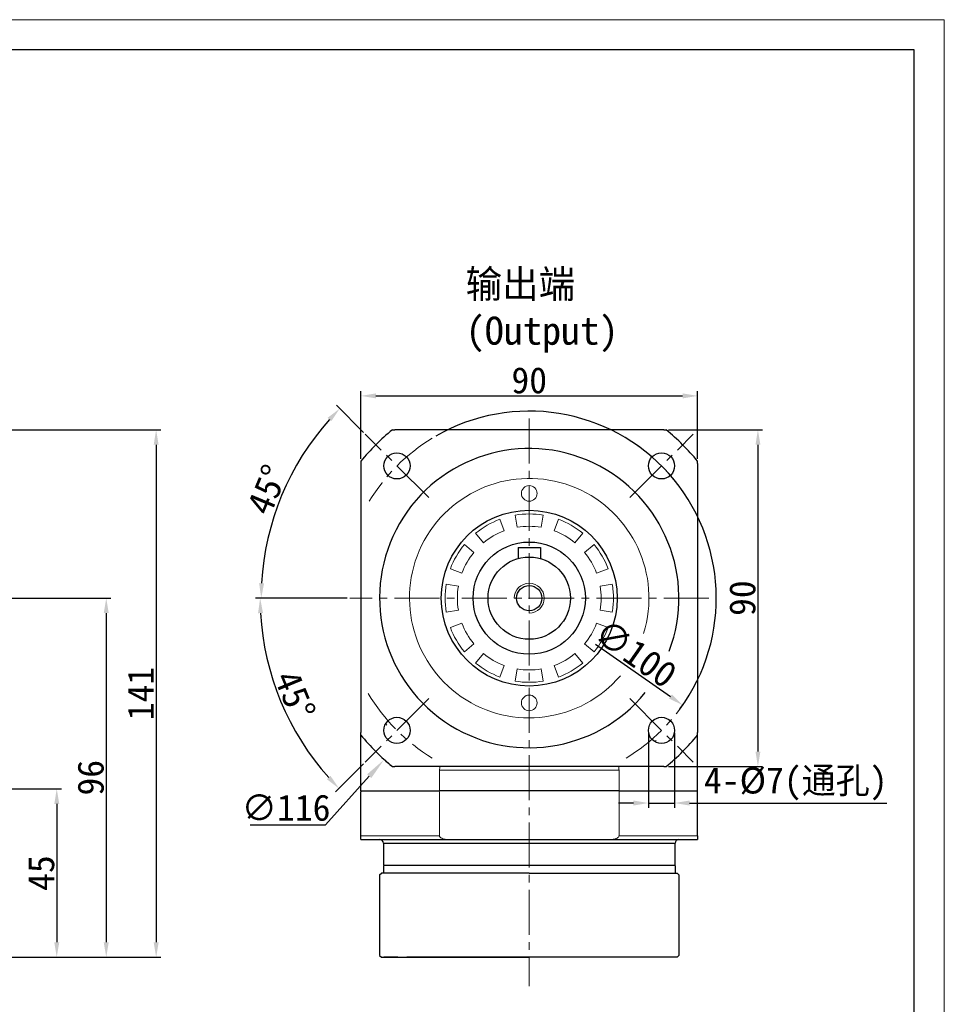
# Model space of a CAD drawing. Header units: millimetres. Extents: x 7856 to 8549, y -46 to 435.
# Tile 12 of 12: x 8301 to 8549, y 172 to 435. Entities that reach past the tile are written whole.
import ezdxf

# ---------------------------------------------------------------- set-up
doc = ezdxf.new("R2010")
doc.units = ezdxf.units.MM
doc.header["$PDSIZE"] = -5
doc.linetypes.add('点画线', pattern=[18, 12, -2, 2, -2])
doc.layers.get('0').update_dxf_attribs({"lineweight": 18})
doc.layers.get('Defpoints').update_dxf_attribs({"lineweight": 18})
for name, color, linetype, lineweight in [('7中心线层', 7, '点画线', 18), ('图框_外框线', 7, 'Continuous', 18), ('尺寸线', 7, 'Continuous', 25), ('尺寸线层', 3, 'Continuous', 18), ('标注线', 7, 'Continuous', 18), ('粗实线', 7, 'Continuous', 40)]:
    doc.layers.add(name, color=color, linetype=linetype, lineweight=lineweight)
doc.styles.add('工程字', font='txt')
doc.dimstyles.new('DIMSTYLE_17', dxfattribs={"dimtxt": 8, "dimasz": 12, "dimexe": 0.18, "dimexo": 0.0625, "dimgap": 0.09, "dimtad": 1, "dimtih": 1, "dimtoh": 1, "dimdec": 3, "dimdsep": 46, "dimtxsty": 'Standard', "dimblk": '_CAXARROW', "dimcen": 0.09, "dimdle": 24, "dimadec": 0, "dimazin": 0, "dimtfac": 0.7, "dimtdec": 3, "dimtofl": 0, "dimtmove": 0, "dimatfit": 3, "dimfxl": 1, "dimtolj": 1, "dimarcsym": 0})
doc.dimstyles.new('ISO-25', dxfattribs={"dimtxt": 7, "dimasz": 4, "dimexe": 1.25, "dimexo": 0.625, "dimtad": 1, "dimtxsty": '工程字', "dimcen": 2, "dimdle": 8, "dimadec": 0, "dimazin": 0, "dimtfac": 1, "dimtmove": 0, "dimatfit": 3, "dimfxl": 1, "dimarcsym": 0})

# ---------------------------------------------------------------- blocks, each defined once
blk = doc.blocks.new('*D30')
at = {"layer": 'Defpoints', "color": 0}
for p in [(8255.86, 280.39), (8274.64, 184.39), (8324.5, 184.39)]:
    blk.add_point(p, dxfattribs=at)
at = {"layer": '尺寸线层', "color": 0, "lineweight": -2}
for p, q in [((8256.49, 280.39), (8325.75, 280.39)), ((8324.5, 276.39), (8324.5, 188.39)), ((8275.27, 184.39), (8325.75, 184.39))]:
    blk.add_line(p, q, dxfattribs=at)
at = {"layer": '尺寸线层', "color": 0}
for points in [[(8325.17, 276.39), (8323.83, 276.39), (8324.5, 280.39)], [(8323.83, 188.39), (8325.17, 188.39), (8324.5, 184.39)]]:
    blk.add_solid(points, dxfattribs=at)
at = {"layer": '尺寸线层', "color": 0, "insert": (8320.37, 232.39), "char_height": 7, "attachment_point": 5, "rotation": 90, "style": '工程字'}
blk.add_mtext('96', dxfattribs=at)
blk = doc.blocks.new('*D31')
at = {"layer": 'Defpoints', "color": 0}
for p in [(8239.35, 325.39), (8281.05, 184.39), (8337.84, 184.39)]:
    blk.add_point(p, dxfattribs=at)
at = {"layer": '尺寸线层', "color": 0, "lineweight": -2}
for p, q in [((8239.97, 325.39), (8339.09, 325.39)), ((8337.84, 321.39), (8337.84, 188.39)), ((8281.67, 184.39), (8339.09, 184.39))]:
    blk.add_line(p, q, dxfattribs=at)
at = {"layer": '尺寸线层', "color": 0}
for points in [[(8338.51, 321.39), (8337.18, 321.39), (8337.84, 325.39)], [(8337.18, 188.39), (8338.51, 188.39), (8337.84, 184.39)]]:
    blk.add_solid(points, dxfattribs=at)
at = {"layer": '尺寸线层', "color": 0, "insert": (8333.72, 254.89), "char_height": 7, "attachment_point": 5, "rotation": 90, "style": '工程字'}
blk.add_mtext('141', dxfattribs=at)
blk = doc.blocks.new('*D32')
at = {"layer": 'Defpoints', "color": 0}
for p in [(8256.16, 229.39), (8262.47, 184.39), (8311.27, 184.39)]:
    blk.add_point(p, dxfattribs=at)
at = {"layer": '尺寸线层', "color": 0, "lineweight": -2}
for p, q in [((8256.79, 229.39), (8312.52, 229.39)), ((8311.27, 225.39), (8311.27, 188.39)), ((8263.1, 184.39), (8312.52, 184.39))]:
    blk.add_line(p, q, dxfattribs=at)
at = {"layer": '尺寸线层', "color": 0}
for points in [[(8311.94, 225.39), (8310.61, 225.39), (8311.27, 229.39)], [(8310.61, 188.39), (8311.94, 188.39), (8311.27, 184.39)]]:
    blk.add_solid(points, dxfattribs=at)
at = {"layer": '尺寸线层', "color": 0, "insert": (8307.15, 206.89), "char_height": 7, "attachment_point": 5, "rotation": 90, "style": '工程字'}
blk.add_mtext('45', dxfattribs=at)
blk = doc.blocks.new('*D33')
at = {"layer": 'Defpoints', "color": 0}
for p in [(8469.42, 245.04), (8476.42, 245.04), (8476.42, 225.62)]:
    blk.add_point(p, dxfattribs=at)
at = {"layer": '尺寸线层', "color": 0, "lineweight": -2}
for p, q in [((8469.42, 244.41), (8469.42, 224.37)), ((8476.42, 244.41), (8476.42, 224.37)), ((8465.42, 225.62), (8461.42, 225.62)), ((8469.42, 225.62), (8476.42, 225.62)), ((8480.42, 225.62), (8533.19, 225.62))]:
    blk.add_line(p, q, dxfattribs=at)
at = {"layer": '尺寸线层', "color": 0}
for points in [[(8465.42, 224.95), (8465.42, 226.29), (8469.42, 225.62)], [(8480.42, 226.29), (8480.42, 224.95), (8476.42, 225.62)]]:
    blk.add_solid(points, dxfattribs=at)
at = {"layer": '尺寸线层', "color": 0, "insert": (8508.81, 230.74), "char_height": 7, "attachment_point": 5, "style": '工程字'}
blk.add_mtext('4-%%c7(通孔)', dxfattribs=at)
blk = doc.blocks.new('*D34')
at = {"layer": 'Defpoints', "color": 0}
for p in [(8482.57, 334.46), (8392.57, 316.98), (8482.57, 316.98)]:
    blk.add_point(p, dxfattribs=at)
at = {"layer": '尺寸线层', "color": 0, "lineweight": -2}
for p, q in [((8392.57, 317.61), (8392.57, 335.71)), ((8396.57, 334.46), (8478.57, 334.46)), ((8482.57, 317.61), (8482.57, 335.71))]:
    blk.add_line(p, q, dxfattribs=at)
at = {"layer": '尺寸线层', "color": 0}
for points in [[(8396.57, 335.13), (8396.57, 333.8), (8392.57, 334.46)], [(8478.57, 333.8), (8478.57, 335.13), (8482.57, 334.46)]]:
    blk.add_solid(points, dxfattribs=at)
at = {"layer": '尺寸线层', "color": 0, "insert": (8437.57, 338.59), "char_height": 7, "attachment_point": 5, "style": '工程字'}
blk.add_mtext('90', dxfattribs=at)
blk = doc.blocks.new('*D35')
at = {"layer": 'Defpoints', "color": 0}
for p in [(8474.16, 325.39), (8474.16, 235.39), (8498.7, 235.39)]:
    blk.add_point(p, dxfattribs=at)
at = {"layer": '尺寸线层', "color": 0, "lineweight": -2}
for p, q in [((8474.79, 325.39), (8499.95, 325.39)), ((8498.7, 321.39), (8498.7, 239.39)), ((8474.79, 235.39), (8499.95, 235.39))]:
    blk.add_line(p, q, dxfattribs=at)
at = {"layer": '尺寸线层', "color": 0}
for points in [[(8499.37, 321.39), (8498.04, 321.39), (8498.7, 325.39)], [(8498.04, 239.39), (8499.37, 239.39), (8498.7, 235.39)]]:
    blk.add_solid(points, dxfattribs=at)
at = {"layer": '尺寸线层', "color": 0, "insert": (8494.58, 280.39), "char_height": 7, "attachment_point": 5, "rotation": 90, "style": '工程字'}
blk.add_mtext('90', dxfattribs=at)
blk = doc.blocks.new('*D36')
at = {"layer": 'Defpoints', "color": 0}
for p in [(8396.55, 308.98), (8478.59, 251.8)]:
    blk.add_point(p, dxfattribs=at)
at = {"layer": '尺寸线层', "color": 0, "lineweight": -2}
blk.add_line((8455.25, 268.07), (8475.3, 254.09), dxfattribs=at)
blk.add_arc((8437.57, 280.39), 50, 323.6881, 119.9223, dxfattribs=at)
at = {"layer": '尺寸线层', "color": 0}
blk.add_solid([(8474.92, 253.54), (8475.69, 254.63), (8478.59, 251.8)], dxfattribs=at)
at = {"layer": '尺寸线层', "color": 0, "insert": (8465.99, 265.61), "char_height": 7, "attachment_point": 5, "rotation": 325.1205, "style": '工程字'}
blk.add_mtext('∅100', dxfattribs=at)
blk = doc.blocks.new('*D37')
at = {"layer": 'Defpoints', "color": 0}
for p in [(8393.73, 324.23), (8375.52, 316.22), (8410.7, 307.26), (8389.57, 280.39), (8485.57, 280.39)]:
    blk.add_point(p, dxfattribs=at)
at = {"layer": '尺寸线层', "color": 0, "lineweight": -2}
for p, q in [((8393.29, 324.67), (8386.02, 331.94)), ((8388.94, 280.39), (8364.67, 280.39))]:
    blk.add_line(p, q, dxfattribs=at)
blk.add_arc((8437.57, 280.39), 71.65, 138.1991, 176.8009, dxfattribs=at)
at = {"layer": '尺寸线层', "color": 0}
for points in [[(8384.64, 327.69), (8383.67, 328.61), (8386.91, 331.05)], [(8365.37, 284.41), (8366.7, 284.37), (8365.92, 280.39)]]:
    blk.add_solid(points, dxfattribs=at)
at = {"layer": '尺寸线层', "color": 0, "insert": (8367.56, 309.39), "char_height": 7, "attachment_point": 5, "rotation": 67.5, "style": '工程字'}
blk.add_mtext('45%%d', dxfattribs=at)
blk = doc.blocks.new('*D38')
at = {"layer": 'Defpoints', "color": 0}
for p in [(8389.57, 280.39), (8485.57, 280.39), (8410.7, 253.52), (8375.27, 244.43), (8393.73, 236.55)]:
    blk.add_point(p, dxfattribs=at)
at = {"layer": '尺寸线层', "color": 0, "lineweight": -2}
for p, q in [((8388.94, 280.39), (8364.39, 280.39)), ((8393.29, 236.11), (8385.82, 228.64))]:
    blk.add_line(p, q, dxfattribs=at)
blk.add_arc((8437.57, 280.39), 71.93, 183.1865, 221.8135, dxfattribs=at)
at = {"layer": '尺寸线层', "color": 0}
for points in [[(8366.41, 276.41), (8365.08, 276.37), (8365.64, 280.39)], [(8383.47, 231.98), (8384.44, 232.89), (8386.71, 229.53)]]:
    blk.add_solid(points, dxfattribs=at)
at = {"layer": '尺寸线层', "color": 0, "insert": (8374.92, 254.44), "char_height": 7, "attachment_point": 5, "rotation": 292.5, "style": '工程字'}
blk.add_mtext('45%%d', dxfattribs=at)
blk = doc.blocks.new('_CAXARROW')
blk.add_hatch(color=0).paths.add_polyline_path([(0, 0), (-1, 0.125), (-1, -0.125)], flags=0)
blk = doc.blocks.new('*D39')
at = {"layer": 'Defpoints', "color": 0}
for p in [(8476.34, 323.53), (8398.8, 237.25)]:
    blk.add_point(p, dxfattribs=at)
at = {"layer": '尺寸线层', "color": 0, "linetype": 'Continuous', "lineweight": -2}
for p, q in [((8437.48, 280.39), (8437.66, 280.39)), ((8437.57, 280.3), (8437.57, 280.48)), ((8383.14, 219.83), (8394.79, 232.79)), ((8362.94, 219.83), (8383.14, 219.83))]:
    blk.add_line(p, q, dxfattribs=at)
blk.add_arc((8437.57, 280.39), 58, 227.8728, 230.7548, dxfattribs=at)
at = {"layer": '尺寸线层', "color": 0, "lineweight": -2, "xscale": 6, "yscale": 6, "zscale": 6, "rotation": 48.05065530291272}
blk.add_blockref('_CAXARROW', (8398.8, 237.25), dxfattribs=at)
at = {"layer": '尺寸线层', "color": 0, "insert": (8372.54, 224.33), "char_height": 7, "attachment_point": 5, "style": '工程字'}
blk.add_mtext('\\A1;∅116', dxfattribs=at)
blk = doc.blocks.new('_FILLED')
at = {"linetype": 'ByBlock'}
blk.add_hatch(color=0, dxfattribs=at).paths.add_polyline_path([(0, 0), (-1, 0.133), (-1, -0.133)], flags=0)

msp = doc.modelspace()

# ---------------------------------------------------------------- linework, layer by layer
for p, q in [((8430.8651, 298.3832), (8429.7129, 301.4756)), ((8433.8296, 302.5787), (8434.378, 299.3245)), ((8440.759, 299.3245), (8441.3074, 302.5787)), ((8445.4241, 301.4756), (8444.272, 298.3832)), ((8423.237, 297.7367), (8425.3389, 295.1927)), ((8449.7981, 295.1927), (8451.9001, 297.7367)), ((8422.7673, 292.6211), (8420.2233, 294.723)), ((8454.9137, 294.723), (8452.3698, 292.6211)), ((8416.4844, 288.2471), (8419.5768, 287.0949)), ((8455.5603, 287.0949), (8458.6526, 288.2471)), ((8418.6355, 283.582), (8415.3814, 284.1304)), ((8459.7557, 284.1304), (8456.5016, 283.582)), ((8415.3814, 276.6526), (8418.6355, 277.201)), ((8456.5016, 277.201), (8459.7557, 276.6526)), ((8419.5768, 273.688), (8416.4844, 272.5359)), ((8458.6526, 272.5359), (8455.5603, 273.688)), ((8420.2233, 266.0599), (8422.7673, 268.1619)), ((8452.3698, 268.1619), (8454.9137, 266.0599)), ((8425.3389, 265.5902), (8423.237, 263.0463)), ((8451.9001, 263.0463), (8449.7981, 265.5902)), ((8429.7129, 259.3074), (8430.8651, 262.3997)), ((8434.378, 261.4584), (8433.8296, 258.2043)), ((8441.3074, 258.2043), (8440.759, 261.4584)), ((8444.272, 262.3997), (8445.4241, 259.3074))]:
    msp.add_line(p, q)
at = {"color": 7, "linetype": 'Continuous', "lineweight": 15}
for p, q in [((8399.1917, 246.8026), (8399.4963, 246.4576)), ((8475.8666, 246.7128), (8475.9454, 246.8026)), ((8471.1574, 242.0146), (8471.5024, 242.3193)), ((8403.8898, 242.0934), (8403.9796, 242.0146)), ((8413.5685, 234.3915), (8413.5802, 234.5028)), ((8461.5685, 234.3915), (8413.5685, 234.3915)), ((8413.5685, 234.3915), (8413.5685, 228.8915)), ((8461.5569, 234.5028), (8461.5685, 234.3915)), ((8461.5685, 228.8915), (8461.5685, 234.3915)), ((8413.5685, 216.8915), (8413.5685, 228.5915)), ((8461.5685, 216.8915), (8461.5685, 228.8915)), ((8392.5685, 216.8915), (8413.5685, 216.8915)), ((8461.5685, 216.8915), (8482.5685, 216.8915)), ((8414.7299, 184.3854), (8414.7364, 184.3915)), ((8415.0062, 184.3854), (8415.0126, 184.3915)), ((8419.0188, 184.3864), (8419.0242, 184.3914)), ((8460.1244, 184.3915), (8460.1309, 184.3854)), ((8460.4007, 184.3915), (8460.4072, 184.3854))]:
    msp.add_line(p, q, dxfattribs=at)
for centre in [(8437.5685, 308.3912), (8437.5685, 252.3918)]:
    msp.add_circle(centre, 2.1, dxfattribs=at)
for radius, start, end in [(31.9997, 342.854335, 319.632544), (22.5, 80.434631, 99.565369), (22.5, 110.434631, 129.565369), (22.5, 50.434631, 69.565369), (22.5, 140.434631, 159.565369), (22.5, 20.434631, 39.565369), (22.5, 170.434631, 189.565369), (22.5, 0, 9.565369), (22.5, 350.434631, 0), (22.5, 200.434631, 219.565369), (22.5, 320.434631, 339.565369), (22.5, 230.434631, 249.565369), (22.5, 290.434631, 309.565369), (22.5, 260.434631, 279.565369)]:
    msp.add_arc((8437.5685, 280.3915), radius, start, end)
at = {"extrusion": (0, 0, -1)}
for start, end in [(50.434631, 69.565369), (80.434631, 99.565369), (110.434631, 129.565369), (20.434631, 39.565369), (140.434631, 159.565369), (350.434631, 9.565369), (170.434631, 180), (180, 189.565369), (320.434631, 339.565369), (200.434631, 219.565369), (290.434631, 309.565369), (230.434631, 249.565369), (260.434631, 279.565369)]:
    msp.add_arc((-8437.5685, 280.3915), 19.2, start, end, dxfattribs=at)
at = {"color": 7, "linetype": 'Continuous', "lineweight": 15}
for points, knots in [([(8413.5802, 235.3853), (8413.5839, 235.3829), (8413.6089, 235.3672), (8413.6438, 235.292), (8413.6591, 235.0952), (8413.64, 234.8217), (8413.6001, 234.609), (8413.5802, 234.5028)], [0, 0, 0, 0, 0.04092922, 0.27734108, 0.51454031, 0.7574058, 1, 1, 1, 1]), ([(8461.5569, 235.3853), (8461.5532, 235.3829), (8461.5282, 235.3672), (8461.4933, 235.292), (8461.478, 235.0952), (8461.497, 234.8217), (8461.5369, 234.609), (8461.5569, 234.5028)], [0, 0, 0, 0, 0.04092922, 0.27734108, 0.51454031, 0.7574058, 1, 1, 1, 1]), ([(8413.5685, 216.8915), (8413.5686, 216.8846), (8413.5695, 216.8229), (8413.6001, 216.6902), (8413.7174, 216.5064), (8414.0016, 216.259), (8414.671, 215.9711), (8415.3229, 215.8931), (8415.756, 215.8915), (8415.774, 215.8915)], [0, 0, 0, 0, 0.00795976, 0.07104663, 0.15348637, 0.25509532, 0.50084372, 0.97919857, 1, 1, 1, 1]), ([(8459.363, 215.8915), (8459.5656, 215.8981), (8459.9712, 215.9113), (8460.6236, 216.0416), (8461.174, 216.2623), (8461.4831, 216.5791), (8461.5613, 216.7718), (8461.5666, 216.8602), (8461.5685, 216.8915)], [0, 0, 0, 0, 0.23297815, 0.46661764, 0.76590807, 0.89826771, 0.96405902, 1, 1, 1, 1])]:
    msp.add_open_spline(points, degree=3, knots=knots, dxfattribs=at)
at = {"layer": '7中心线层'}
for p, q in [((8437.5685, 328.3915), (8437.5685, 176.6196)), ((8410.6985, 307.2615), (8393.7279, 324.2321)), ((8464.4386, 307.2615), (8481.4092, 324.2321)), ((8485.5685, 280.3915), (8389.5685, 280.3915)), ((8410.6985, 253.5214), (8393.7279, 236.5509)), ((8464.4386, 253.5214), (8481.4092, 236.5509))]:
    msp.add_line(p, q, dxfattribs=at)
for start, end in [(121.215795, 148.784205), (31.215795, 58.784205), (210.627868, 238.784205), (301.215795, 328.784205)]:
    msp.add_arc((8437.5685, 280.3915), 50, start, end, dxfattribs=at)
at = {"layer": '图框_外框线', "color": 3}
msp.add_lwpolyline([(7868.8716, -45.5773), (8548.5199, -45.5773), (8548.5199, 435.0312), (7868.8716, 435.0312)], close=True, dxfattribs=at)
at = {"layer": '图框_外框线', "color": 3, "lineweight": 25}
msp.add_lwpolyline([(7909.3269, -37.4862), (8540.4288, -37.4862), (8540.4288, 426.9401), (7909.3269, 426.9401)], close=True, dxfattribs=at)
at = {"layer": '标注线'}
msp.add_arc((8437.5685, 280.3915), 4, 270, 180, dxfattribs=at)
at = {"layer": '粗实线', "linetype": 'Continuous', "lineweight": 30}
for p, q in [((8400.9762, 325.3915), (8401.6136, 325.3915)), ((8473.5235, 325.3915), (8401.6136, 325.3915)), ((8473.5235, 325.3915), (8474.1609, 325.3915)), ((8392.5685, 316.9838), (8392.5685, 244.4365)), ((8482.5685, 316.3464), (8482.5685, 316.9838)), ((8482.5685, 316.3464), (8482.5685, 244.4365)), ((8434.5685, 293.8915), (8434.5685, 290.9745)), ((8434.5685, 293.8915), (8440.5685, 293.8915)), ((8440.5685, 293.8915), (8440.5685, 290.9745)), ((8392.5685, 243.7991), (8392.5685, 244.4365)), ((8392.5685, 228.8915), (8392.5685, 243.7078)), ((8482.5685, 243.7991), (8482.5685, 244.4365)), ((8482.5685, 228.8915), (8482.5685, 243.7078)), ((8400.9762, 235.3915), (8401.6136, 235.3915)), ((8473.5235, 235.3915), (8401.6136, 235.3915)), ((8473.5235, 235.3915), (8474.1609, 235.3915)), ((8392.5685, 228.8915), (8392.5685, 228.5915)), ((8392.5685, 228.8915), (8413.5685, 228.8915)), ((8392.5685, 216.8915), (8392.5685, 228.5915)), ((8461.5685, 228.8915), (8413.5685, 228.8915)), ((8460.9243, 228.8915), (8414.2128, 228.8915)), ((8461.5685, 228.8915), (8482.5685, 228.8915)), ((8482.5685, 228.5915), (8482.5685, 228.8915)), ((8482.5685, 216.8915), (8482.5685, 228.5915)), ((8392.5685, 215.8915), (8415.774, 215.8915)), ((8415.774, 215.8915), (8459.363, 215.8915)), ((8459.363, 215.8915), (8482.5685, 215.8915)), ((8398.5685, 214.8915), (8398.5685, 209.1915)), ((8398.5685, 214.8915), (8437.5685, 214.8915)), ((8437.5685, 214.8915), (8476.5685, 214.8915)), ((8476.5685, 209.1915), (8476.5685, 214.8915)), ((8398.5685, 209.1915), (8398.8685, 208.8915)), ((8476.5685, 208.8915), (8398.5685, 208.8915)), ((8398.5685, 208.8914), (8398.5685, 206.8914)), ((8476.2685, 208.8915), (8476.5685, 209.1915)), ((8476.5685, 208.8914), (8476.5685, 206.8914)), ((8397.5685, 206.3914), (8398.0685, 206.8914)), ((8397.5685, 206.3914), (8397.5685, 184.8914)), ((8437.5685, 206.8914), (8398.0685, 206.8914)), ((8437.5685, 206.8914), (8477.0685, 206.8914)), ((8477.5685, 206.3914), (8477.0685, 206.8914)), ((8477.5685, 206.3914), (8477.5685, 184.8914)), ((8397.5685, 184.8914), (8398.0685, 184.3914)), ((8398.0685, 184.3914), (8437.5685, 184.3914)), ((8402.4584, 184.3914), (8398.7228, 184.3914)), ((8469.8645, 184.3914), (8404.8722, 184.3914)), ((8477.0685, 184.3914), (8437.5685, 184.3914)), ((8476.0612, 184.3914), (8472.2877, 184.3914)), ((8477.5685, 184.8914), (8477.0685, 184.3914))]:
    msp.add_line(p, q, dxfattribs=at)
for centre, radius in [((8402.2132, 315.7468), 3.5), ((8472.9239, 315.7468), 3.5), ((8437.5685, 280.3915), 23.5), ((8437.5685, 280.3915), 15), ((8437.5685, 280.3915), 11), ((8437.5685, 280.3915), 3.375), ((8402.2132, 245.0361), 3.5), ((8472.9239, 245.0361), 3.5)]:
    msp.add_circle(centre, radius, dxfattribs=at)
for centre, radius, start, end in [((8437.5685, 280.3915), 58, 129.116744, 140.883256), ((8437.5685, 280.3915), 58, 39.116744, 50.883256), ((8437.5685, 280.3915), 39.9997, 339.294486, 320.839593), ((8437.5685, 280.3915), 58, 219.116744, 230.883256), ((8437.5685, 280.3915), 58, 309.116744, 320.883256), ((8397.5685, 214.8915), 1, 0, 90), ((8477.5685, 214.8915), 1, 90, 180)]:
    msp.add_arc(centre, radius, start, end, dxfattribs=at)
for points, knots in [([(8392.5685, 215.8915), (8392.5685, 215.8981), (8392.5685, 215.9113), (8392.5685, 216.0416), (8392.5685, 216.2623), (8392.5685, 216.5791), (8392.5685, 216.7718), (8392.5685, 216.8602), (8392.5685, 216.8915)], [0, 0, 0, 0, 0.23297957, 0.46661624, 0.7659086, 0.89826729, 0.96405909, 1, 1, 1, 1]), ([(8482.5685, 216.8915), (8482.5685, 216.8851), (8482.5685, 216.8239), (8482.5685, 216.6918), (8482.5685, 216.4858), (8482.5685, 216.2299), (8482.5685, 215.9519), (8482.5685, 215.9152), (8482.5685, 215.8915)], [0, 0, 0, 0, 0.00734164, 0.07048107, 0.15267435, 0.28374097, 0.53564575, 1, 1, 1, 1])]:
    msp.add_open_spline(points, degree=3, knots=knots, dxfattribs=at)

# ---------------------------------------------------------------- texts
at = {"layer": '尺寸线', "color": 0, "linetype": 'ByBlock', "insert": (8420.577, 368.1466), "char_height": 7.5, "width": 56.777479, "attachment_point": 1, "style": '工程字'}
msp.add_mtext('输出端(Output)', dxfattribs=at)

# ---------------------------------------------------------------- dimensions: what is measured, and where the dimension line sits
at = {"layer": '尺寸线层'}
dim = msp.add_linear_dim(base=(8482.5685, 334.4645), p1=(8392.5685, 316.9838), p2=(8482.5685, 316.9838), dimstyle='ISO-25', override={"dimtxsty": '工程字'}, dxfattribs=at)
dim.commit()
dim.dimension.update_dxf_attribs({"geometry": '*D34', "text_midpoint": (8437.5685, 334.4645), "dimtype": 160})
dim = msp.add_diameter_dim_2p(p1=(8396.5507, 308.9841), p2=(8478.5864, 251.7989), dimstyle='ISO-25', override={"dimtxsty": '工程字'}, dxfattribs=at)
dim.commit()
dim.dimension.update_dxf_attribs({"geometry": '*D36', "text_midpoint": (8463.6349, 262.2212), "dimtype": 163})
dim = msp.add_angular_dim_2l(base=(8375.5193, 316.2156), line1=((8410.6985, 307.2615), (8393.7279, 324.2321)), line2=((8389.5685, 280.3915), (8485.5685, 280.3915)), dimstyle='ISO-25', dxfattribs=at)
dim.commit()
dim.dimension.update_dxf_attribs({"geometry": '*D37', "text_midpoint": (8367.5632, 309.3886)})
for base, p1, p2, picture, middle in [((8337.8447, 184.3915), (8239.3481, 325.3915), (8281.046, 184.3915), '*D31', (8333.7197, 254.8915)), ((8324.4986, 184.3915), (8255.8611, 280.3915), (8274.6413, 184.3915), '*D30', (8320.3736, 232.3915)), ((8311.2723, 184.3915), (8256.1611, 229.3914), (8262.4738, 184.3915), '*D32', (8307.1473, 206.8914))]:
    dim = msp.add_linear_dim(base=base, p1=p1, p2=p2, angle=90, dimstyle='ISO-25', dxfattribs=at)
    dim.commit()
    dim.dimension.update_dxf_attribs({"geometry": picture, "text_midpoint": middle})
dim = msp.add_linear_dim(base=(8498.7043, 235.3915), p1=(8474.1609, 325.3915), p2=(8474.1609, 235.3915), angle=90, dimstyle='ISO-25', override={"dimtxsty": '工程字'}, dxfattribs=at)
dim.commit()
dim.dimension.update_dxf_attribs({"geometry": '*D35', "text_midpoint": (8498.7043, 280.3915), "dimtype": 160})
at = {"layer": '尺寸线层', "linetype": 'Continuous'}
dim = msp.add_diameter_dim_2p(p1=(8476.34, 323.5282), p2=(8398.7971, 237.2548), dimstyle='DIMSTYLE_17', override={"dimtxt": 7, "dimasz": 6, "dimgap": 1, "dimtxsty": '工程字', "dimtol": 0, "dimldrblk": '_FILLED'}, dxfattribs=at)
dim.commit()
dim.dimension.update_dxf_attribs({"geometry": '*D39', "text_midpoint": (8372.5359, 219.831), "dimtype": 163})
at = {"layer": '尺寸线层'}
dim = msp.add_angular_dim_2l(base=(8375.2737, 244.4255), line1=((8389.5685, 280.3915), (8485.5685, 280.3915)), line2=((8410.6985, 253.5214), (8393.7279, 236.5509)), dimstyle='ISO-25', dxfattribs=at)
dim.commit()
dim.dimension.update_dxf_attribs({"geometry": '*D38', "text_midpoint": (8371.1122, 252.8643), "dimtype": 162})
dim = msp.add_linear_dim(base=(8476.4239, 225.6185), p1=(8469.4239, 245.0361), p2=(8476.4239, 245.0361), angle=180, text='4-%%c<>(通孔)', dimstyle='ISO-25', override={"dimtxsty": '工程字'}, dxfattribs=at)
dim.commit()
dim.dimension.update_dxf_attribs({"geometry": '*D33', "text_midpoint": (8508.8059, 225.6185), "dimtype": 160})

doc.saveas('drawing.dxf')
